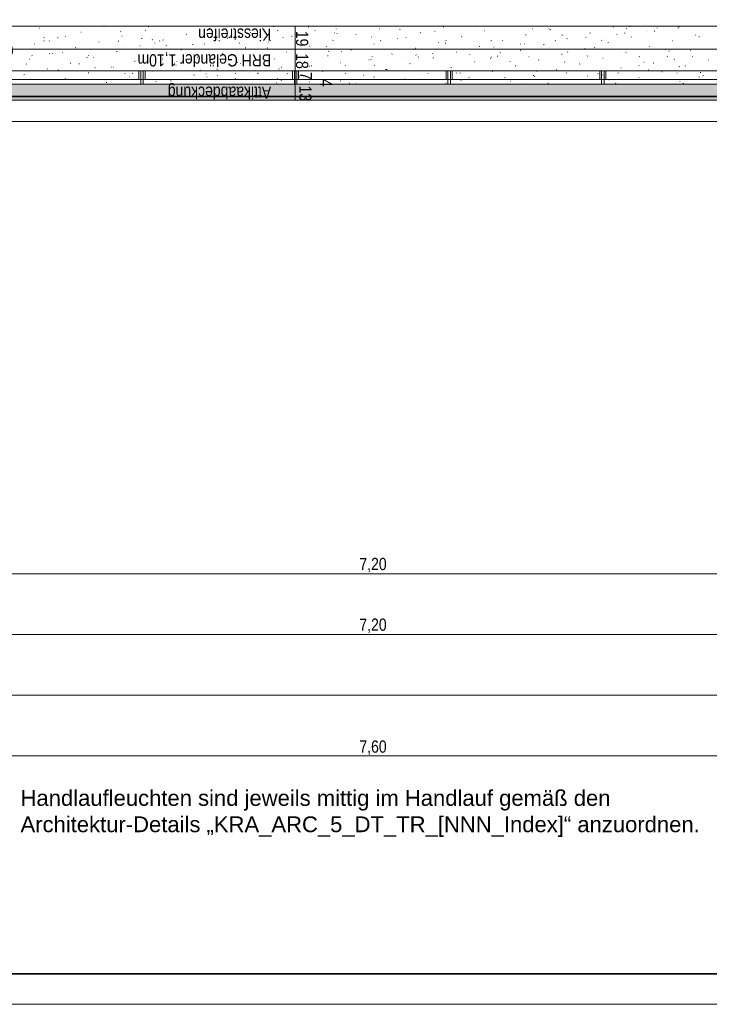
# Model space of a CAD drawing. Extents: x -743 to 300, y 62 to 1112.
# Tile 64 of 179: x -135 to -21, y 62 to 225. Entities that reach past the tile are written whole.
import ezdxf
from ezdxf.lldxf.tags import DXFTag

# ---------------------------------------------------------------- set-up
doc = ezdxf.new("R2010")
doc.units = 0
doc.layers.get('0').update_dxf_attribs({"lineweight": 13})
for name, color, linetype, lineweight, true_color in [('00_E_ST_Handlaufleuchte_Bem', 7, 'Continuous', 5, 0x7d7d00), ('30 -33 Aussenwände- 7 Fassade_ Elemente', 7, 'Continuous', 9, 0x00aacc), ('30 -36 Dächer- 1 Konstruktion', 7, 'Continuous', 35, 0x6666cc), ('30 -36 Dächer- 3 Dachbeläge', 7, 'Continuous', 15, 0x9999ff), ('30 -36 Dächer- 3 Dachbeläge Gründach', 9, 'Continuous', 9, 0x808080), ('30 -36 Dächer- 4 Dachbekleidungen', 7, 'Continuous', 9, 0xccccff), ('70 -72 Beschriftung- 1 Beschriftung allgemein', 7, 'Continuous', 9, 0xff6633), ('70 -76 Bemaßung- 2 Allgemein', 9, 'Continuous', 5, 0x808080)]:
    doc.layers.add(name, color=color, linetype=linetype, lineweight=lineweight, true_color=true_color)
doc.layers.add('70 -71 Achsen- 1 Gebäudeachsen', color=7, linetype='STRICHPUNKT2-A06CPV7LL0', lineweight=18)
doc.layers.add('iwb_Plankopf Rahmen', color=7, linetype='Continuous', lineweight=35)
doc.styles.get("Standard").update_dxf_attribs({"font": 'ARIALN.TTF'})
tags = doc.linetypes.add('STRICHPUNKT2-A06CPV7LL0', pattern=[12.7, 6.35, -3.175, 0, -3.175]).pattern_tags.tags
tags[10:11] = [DXFTag(74, 4), DXFTag(75, 0), DXFTag(340, '0'), DXFTag(46, 0.0), DXFTag(50, 0.0), DXFTag(44, 0.0), DXFTag(45, 0.0)]
tags[8:9] = [DXFTag(74, 4), DXFTag(75, 0), DXFTag(340, '0'), DXFTag(46, 0.0), DXFTag(50, 0.0), DXFTag(44, 0.0), DXFTag(45, 0.0)]
tags[6:7] = [DXFTag(74, 4), DXFTag(75, 0), DXFTag(340, '0'), DXFTag(46, 0.0), DXFTag(50, 0.0), DXFTag(44, 0.0), DXFTag(45, 0.0)]
tags[4:5] = [DXFTag(74, 4), DXFTag(75, 0), DXFTag(340, '0'), DXFTag(46, 0.0), DXFTag(50, 0.0), DXFTag(44, 0.0), DXFTag(45, 0.0)]

# ---------------------------------------------------------------- blocks, each defined once
blk = doc.blocks.new('Referenz-A06CPV7ML0')
at = {"layer": '30 -33 Aussenwände- 7 Fassade_ Elemente', "color": 0, "linetype": 'Continuous', "ltscale": 0.13}
for p, q in [((76.46, 212.11), (-616.65, 212.11)), ((-151.45, 212.11), (-2.25, 212.11)), ((-151.45, 211.51), (-2.25, 211.51)), ((-2.25, 207.97), (-151.45, 207.97)), ((-2.25, 207.97), (-151.45, 207.97))]:
    blk.add_line(p, q, dxfattribs=at)
at = {"layer": '30 -36 Dächer- 1 Konstruktion', "color": 0, "linetype": 'Continuous', "ltscale": 0.35}
blk.add_line((-616.65, 212.11), (76.46, 212.11), dxfattribs=at)
at = {"layer": '30 -36 Dächer- 1 Konstruktion', "color": 0, "lineweight": 25}
for p, q in [((76.46, 212.11), (-616.65, 212.11)), ((-616.65, 212.11), (76.46, 212.11)), ((-616.65, 212.11), (76.46, 212.11)), ((76.46, 212.11), (-616.65, 212.11))]:
    blk.add_line(p, q, dxfattribs=at)
at = {"layer": '30 -36 Dächer- 1 Konstruktion', "color": 0, "lineweight": 5}
for p, q in [((76.46, 212.11), (-616.65, 212.11)), ((-616.65, 212.11), (76.46, 212.11)), ((-616.65, 212.11), (76.46, 212.11)), ((76.46, 212.11), (-616.65, 212.11))]:
    blk.add_line(p, q, dxfattribs=at)
at = {"layer": '30 -36 Dächer- 1 Konstruktion', "color": 0, "lineweight": -2}
for p, q in [((76.46, 212.11), (-616.65, 212.11)), ((-616.65, 212.11), (76.46, 212.11)), ((-616.65, 212.11), (76.46, 212.11)), ((76.46, 212.11), (-616.65, 212.11))]:
    blk.add_line(p, q, dxfattribs=at)
at = {"layer": '30 -36 Dächer- 1 Konstruktion', "color": 0}
blk.add_line((-616.65, 212.11), (76.46, 212.11), dxfattribs=at)
at = {"layer": '30 -36 Dächer- 3 Dachbeläge', "color": 0, "lineweight": 9}
for p, q in [((-593.85, 223.71), (76.46, 223.71)), ((-131.74, 223.34), (-131.67, 223.36)), ((-124.96, 222.69), (-124.88, 222.71)), ((-121.14, 223.64), (-121.06, 223.66)), ((-118.41, 222.8), (-118.33, 222.78)), ((-114.35, 222.99), (-114.28, 223.01)), ((-113.8, 223.62), (-113.73, 223.59)), ((-103.75, 223.3), (-103.67, 223.31)), ((-101.54, 223.04), (-101.46, 223.01)), ((-97.52, 222.46), (-97.55, 222.49)), ((-96.96, 222.65), (-96.89, 222.67)), ((-94.96, 223.36), (-94.92, 223.36)), ((-93.14, 223.6), (-93.07, 223.62)), ((-92.46, 222.98), (-92.48, 223.01)), ((-89.27, 222.47), (-89.2, 222.44)), ((-87.39, 223.5), (-87.42, 223.52)), ((-86.36, 222.95), (-86.28, 222.97)), ((-83.14, 222.58), (-83.11, 222.58)), ((-82.83, 223.23), (-82.82, 223.2)), ((-82.66, 222.41), (-82.66, 222.48)), ((-75.75, 223.25), (-75.68, 223.27)), ((-72.37, 223.18), (-72.29, 223.16)), ((-68.97, 222.6), (-68.89, 222.62)), ((-66.54, 222.8), (-66.55, 222.87)), ((-65.15, 223.56), (-65.07, 223.58)), ((-59.78, 223.69), (-59.71, 223.66)), ((-58.36, 222.91), (-58.29, 222.93)), ((-50.43, 223.19), (-50.43, 223.26)), ((-47.76, 223.21), (-47.68, 223.23)), ((-47.52, 223.12), (-47.44, 223.09)), ((-40.97, 222.56), (-40.9, 222.58)), ((-37.15, 223.51), (-37.08, 223.53)), ((-35.25, 222.54), (-35.18, 222.52)), ((-34.93, 223.31), (-35, 223.27)), ((-34.31, 223.59), (-34.32, 223.66)), ((-31.47, 222.84), (-31.5, 222.87)), ((-30.37, 222.86), (-30.29, 222.88)), ((-29.87, 223.39), (-29.86, 223.36)), ((-26.41, 223.36), (-26.44, 223.39)), ((-26.33, 223.57), (-26.26, 223.54)), ((-132.6, 220.78), (-132.52, 220.8)), ((-131.03, 221.82), (-130.95, 221.79)), ((-131, 221.23), (-131.01, 221.3)), ((-130.1, 221.26), (-130.16, 221.21)), ((-128.78, 221.74), (-128.7, 221.76)), ((-127.46, 222), (-127.52, 221.96)), ((-121.99, 221.09), (-121.92, 221.11)), ((-118.76, 221.24), (-118.69, 221.21)), ((-118.17, 222.04), (-118.1, 222.06)), ((-114.89, 221.62), (-114.89, 221.69)), ((-113.11, 221.47), (-113.17, 221.42)), ((-112.72, 220.9), (-112.74, 220.93)), ((-111.88, 221.28), (-111.94, 221.23)), ((-111.39, 221.39), (-111.31, 221.41)), ((-107.65, 221.42), (-107.68, 221.45)), ((-107.57, 222.34), (-107.49, 222.36)), ((-104.6, 220.74), (-104.53, 220.76)), ((-102.59, 221.94), (-102.61, 221.97)), ((-100.78, 221.69), (-100.71, 221.71)), ((-98.77, 220.93), (-98.83, 220.89)), ((-98.77, 222.02), (-98.78, 222.09)), ((-94, 221.05), (-93.92, 221.06)), ((-93.67, 221.3), (-93.72, 221.25)), ((-91.62, 221.84), (-91.55, 221.82)), ((-90.18, 222), (-90.1, 222.02)), ((-83.39, 221.35), (-83.32, 221.37)), ((-79.57, 222.3), (-79.5, 222.32)), ((-77.01, 221.89), (-76.94, 221.86)), ((-75.45, 221.32), (-75.51, 221.27)), ((-72.79, 221.65), (-72.71, 221.67)), ((-71.33, 221.8), (-71.3, 221.8)), ((-66, 221), (-65.93, 221.02)), ((-64.84, 220.88), (-64.76, 220.86)), ((-64.74, 221.32), (-64.67, 221.29)), ((-62.18, 221.95), (-62.11, 221.97)), ((-59.52, 221.02), (-59.49, 221.02)), ((-57.23, 221.34), (-57.29, 221.29)), ((-55.4, 221.31), (-55.32, 221.32)), ((-51.73, 220.76), (-51.76, 220.79)), ((-51.58, 222.26), (-51.5, 222.28)), ((-46.67, 221.28), (-46.69, 221.31)), ((-45.59, 222.22), (-45.51, 222.2)), ((-44.79, 221.61), (-44.72, 221.63)), ((-41.6, 221.8), (-41.63, 221.83)), ((-39.01, 221.36), (-39.07, 221.31)), ((-38.01, 220.96), (-37.93, 220.98)), ((-36.54, 222.32), (-36.56, 222.35)), ((-34.19, 221.91), (-34.11, 221.93)), ((-27.4, 221.26), (-27.33, 221.28)), ((-23.58, 222.22), (-23.51, 222.23)), ((-22.99, 221.97), (-22.92, 221.94)), ((-130.13, 219.16), (-130.05, 219.13)), ((-129.63, 219.18), (-129.56, 219.2)), ((-127.91, 219.34), (-127.94, 219.37)), ((-125.81, 220.14), (-125.74, 220.15)), ((-122.85, 219.86), (-122.87, 219.89)), ((-119.03, 219.49), (-118.95, 219.51)), ((-117.78, 220.38), (-117.81, 220.41)), ((-115.21, 220.44), (-115.13, 220.46)), ((-110.88, 220.5), (-110.8, 220.47)), ((-108.42, 219.79), (-108.35, 219.81)), ((-106.5, 220.67), (-106.43, 220.64)), ((-101.64, 219.14), (-101.56, 219.16)), ((-97.82, 220.09), (-97.74, 220.11)), ((-94.23, 220.09), (-94.16, 220.06)), ((-91.03, 219.44), (-90.96, 219.46)), ((-87.21, 220.4), (-87.14, 220.41)), ((-84.42, 220.4), (-84.48, 220.35)), ((-84.09, 219.54), (-84.02, 219.51)), ((-81.97, 219.52), (-81.9, 219.49)), ((-80.43, 219.75), (-80.35, 219.77)), ((-76.61, 220.7), (-76.53, 220.72)), ((-70.07, 219.86), (-70.14, 219.82)), ((-69.82, 220.05), (-69.75, 220.07)), ((-66.93, 219.2), (-66.95, 219.23)), ((-63.04, 219.4), (-62.96, 219.42)), ((-61.86, 219.72), (-61.89, 219.75)), ((-59.22, 220.35), (-59.14, 220.37)), ((-56.8, 220.24), (-56.82, 220.27)), ((-55.73, 219.33), (-55.79, 219.28)), ((-52.48, 220.74), (-52.41, 220.71)), ((-52.43, 219.7), (-52.36, 219.72)), ((-48.61, 220.66), (-48.54, 220.68)), ((-47.71, 220.24), (-47.68, 220.24)), ((-44.64, 219.41), (-44.65, 219.48)), ((-41.83, 220.01), (-41.75, 220.03)), ((-40.22, 220.17), (-40.14, 220.14)), ((-38.06, 219.92), (-37.98, 219.9)), ((-35.9, 219.46), (-35.87, 219.46)), ((-35.04, 219.36), (-34.97, 219.38)), ((-31.22, 220.31), (-31.15, 220.33)), ((-28.53, 219.8), (-28.53, 219.87)), ((-27.95, 219.6), (-27.88, 219.57)), ((-24.44, 219.66), (-24.36, 219.68)), ((-133.45, 218.23), (-133.38, 218.25)), ((-132.98, 218.82), (-133, 218.85)), ((-126.67, 217.58), (-126.59, 217.6)), ((-125.22, 217.45), (-125.23, 217.52)), ((-123.87, 218.59), (-123.93, 218.53)), ((-123.73, 218.87), (-123.65, 218.84)), ((-122.85, 218.53), (-122.77, 218.55)), ((-116.06, 217.88), (-115.99, 217.9)), ((-112.24, 218.84), (-112.17, 218.86)), ((-111.46, 218.29), (-111.39, 218.26)), ((-109.1, 217.84), (-109.11, 217.91)), ((-107.1, 217.68), (-107.09, 217.65)), ((-105.65, 218.61), (-105.71, 218.55)), ((-105.46, 218.19), (-105.38, 218.21)), ((-103.35, 218.2), (-103.27, 218.17)), ((-99.2, 217.72), (-99.12, 217.69)), ((-98.67, 217.54), (-98.6, 217.56)), ((-94.85, 218.49), (-94.78, 218.51)), ((-92.99, 218.23), (-93, 218.3)), ((-88.07, 217.84), (-87.99, 217.86)), ((-87.44, 218.63), (-87.49, 218.57)), ((-84.25, 218.79), (-84.17, 218.81)), ((-82.12, 217.64), (-82.15, 217.67)), ((-77.46, 218.15), (-77.39, 218.16)), ((-77.06, 218.16), (-77.08, 218.19)), ((-76.87, 218.62), (-76.88, 218.69)), ((-73.64, 219.1), (-73.57, 219.12)), ((-71.99, 218.68), (-72.02, 218.71)), ((-70.68, 217.5), (-70.6, 217.52)), ((-69.71, 218.94), (-69.63, 218.91)), ((-69.22, 218.65), (-69.28, 218.59)), ((-66.86, 218.45), (-66.78, 218.47)), ((-60.76, 219.02), (-60.77, 219.09)), ((-60.07, 217.8), (-60, 217.82)), ((-57.44, 218.37), (-57.37, 218.34)), ((-57.31, 218.58), (-57.23, 218.56)), ((-56.25, 218.75), (-56.18, 218.77)), ((-54.14, 217.84), (-54.13, 217.8)), ((-51, 218.66), (-51.06, 218.61)), ((-49.47, 218.1), (-49.39, 218.12)), ((-45.65, 219.06), (-45.57, 219.07)), ((-45.18, 217.79), (-45.11, 217.77)), ((-41.38, 218.79), (-41.45, 218.75)), ((-38.86, 218.41), (-38.79, 218.42)), ((-32.78, 218.68), (-32.84, 218.63)), ((-32.08, 217.76), (-32, 217.78)), ((-30.53, 217.62), (-30.45, 217.6)), ((-28.26, 218.71), (-28.18, 218.73)), ((-27.04, 218.26), (-27.1, 218.22)), ((-24.09, 218.68), (-24.05, 218.68)), ((-21.47, 218.06), (-21.4, 218.08)), ((-133.91, 217.49), (-133.97, 217.44)), ((-130.49, 216.63), (-130.41, 216.65)), ((-128.69, 216.49), (-128.62, 216.46)), ((-127.92, 217.38), (-127.89, 217.38)), ((-123.7, 215.98), (-123.63, 216)), ((-122.6, 216.85), (-122.52, 216.83)), ((-119.88, 216.93), (-119.81, 216.95)), ((-119.56, 216.95), (-119.62, 216.91)), ((-117.64, 215.91), (-117.7, 215.86)), ((-116.42, 215.92), (-116.35, 215.89)), ((-116.11, 216.61), (-116.07, 216.6)), ((-113.1, 216.28), (-113.02, 216.3)), ((-109.28, 217.24), (-109.2, 217.25)), ((-105.22, 216.42), (-105.28, 216.37)), ((-102.49, 216.59), (-102.42, 216.61)), ((-99.42, 215.93), (-99.48, 215.88)), ((-97.32, 216.09), (-97.34, 216.11)), ((-95.82, 215.89), (-95.74, 215.87)), ((-95.71, 215.94), (-95.63, 215.96)), ((-92.25, 216.61), (-92.28, 216.63)), ((-91.89, 216.89), (-91.81, 216.91)), ((-87.19, 217.12), (-87.21, 217.15)), ((-86.93, 217.14), (-86.86, 217.11)), ((-85.1, 216.24), (-85.03, 216.26)), ((-81.28, 217.19), (-81.21, 217.21)), ((-81.21, 215.95), (-81.26, 215.9)), ((-76.56, 217.24), (-76.49, 217.21)), ((-74.67, 216.57), (-74.6, 216.54)), ((-74.5, 216.54), (-74.42, 216.56)), ((-67.71, 215.89), (-67.64, 215.91)), ((-63.89, 216.85), (-63.82, 216.87)), ((-62.99, 215.97), (-63.05, 215.92)), ((-62.41, 215.99), (-62.33, 215.96)), ((-57.11, 216.2), (-57.03, 216.22)), ((-53.29, 217.15), (-53.21, 217.17)), ((-49.78, 216.28), (-49.7, 216.25)), ((-46.5, 216.5), (-46.43, 216.52)), ((-44.77, 215.99), (-44.83, 215.94)), ((-42.68, 217.45), (-42.61, 217.47)), ((-36.33, 215.95), (-36.36, 215.98)), ((-35.9, 216.8), (-35.82, 216.82)), ((-32.92, 217.22), (-32.84, 217.19)), ((-31.27, 216.47), (-31.3, 216.5)), ((-29.11, 216.16), (-29.04, 216.17)), ((-26.56, 216.01), (-26.61, 215.95)), ((-26.2, 216.99), (-26.23, 217.02)), ((-25.29, 217.11), (-25.22, 217.13)), ((-22.74, 216.02), (-22.75, 216.09)), ((-134.31, 215.68), (-134.23, 215.7)), ((-127.52, 215.03), (-127.45, 215.05)), ((-120.74, 214.38), (-120.66, 214.4)), ((-116.92, 215.33), (-116.84, 215.35)), ((-115.07, 214.55), (-114.99, 214.53)), ((-112.51, 214.53), (-112.54, 214.56)), ((-110.13, 214.68), (-110.06, 214.7)), ((-107.45, 215.05), (-107.47, 215.08)), ((-106.31, 215.63), (-106.24, 215.65)), ((-104.3, 215.83), (-104.26, 215.82)), ((-104.16, 215.34), (-104.09, 215.31)), ((-102.38, 215.57), (-102.41, 215.6)), ((-99.53, 214.98), (-99.45, 215)), ((-92.74, 214.34), (-92.67, 214.35)), ((-92.49, 215.05), (-92.45, 215.04)), ((-91.9, 214.77), (-91.82, 214.74)), ((-90.87, 215.88), (-90.93, 215.84)), ((-88.92, 215.29), (-88.85, 215.31)), ((-87.2, 214.45), (-87.21, 214.52)), ((-82.14, 214.64), (-82.06, 214.66)), ((-80.68, 214.27), (-80.64, 214.27)), ((-78.32, 215.59), (-78.24, 215.61)), ((-76.52, 215.35), (-76.59, 215.3)), ((-71.53, 214.94), (-71.46, 214.96)), ((-71.09, 214.84), (-71.1, 214.91)), ((-69.03, 214.93), (-68.96, 214.91)), ((-64.75, 214.29), (-64.67, 214.31)), ((-62.18, 214.81), (-62.24, 214.77)), ((-60.93, 215.25), (-60.85, 215.26)), ((-54.97, 215.23), (-54.98, 215.3)), ((-54.14, 214.6), (-54.07, 214.62)), ((-51.53, 214.39), (-51.56, 214.42)), ((-50.32, 215.55), (-50.25, 215.57)), ((-50.14, 215.42), (-50.07, 215.39)), ((-47.83, 214.28), (-47.9, 214.23)), ((-46.46, 214.91), (-46.49, 214.94)), ((-43.54, 214.9), (-43.46, 214.92)), ((-41.4, 215.43), (-41.43, 215.46)), ((-39.72, 215.85), (-39.64, 215.87)), ((-38.86, 215.62), (-38.87, 215.69)), ((-37.88, 214.85), (-37.81, 214.82)), ((-36.75, 214.25), (-36.68, 214.27)), ((-32.93, 215.2), (-32.86, 215.22)), ((-26.15, 214.55), (-26.07, 214.57)), ((-25.62, 214.27), (-25.54, 214.24)), ((-23, 215.32), (-22.92, 215.29)), ((-22.33, 215.51), (-22.25, 215.53)), ((76.46, 214.11), (-614.65, 214.11)), ((-133.65, 214.12), (-133.64, 214.11)), ((-103.33, 214.11), (-103.33, 214.13)), ((-79.63, 214.19), (-79.56, 214.16))]:
    blk.add_line(p, q, dxfattribs=at)
at = {"layer": '30 -36 Dächer- 3 Dachbeläge', "color": 0, "linetype": 'Continuous', "ltscale": 0.15}
for p, q in [((76.46, 214.11), (-614.65, 214.11)), ((-617.25, 211.51), (76.46, 211.51))]:
    blk.add_line(p, q, dxfattribs=at)
at = {"layer": '30 -36 Dächer- 3 Dachbeläge', "color": 0, "lineweight": 0}
for points in [[(-614.65, 211.51), (-614.65, 214.11), (76.46, 212.65)], [(76.46, 212.65), (-614.65, 214.11), (76.46, 214.11)], [(-614.65, 211.51), (76.46, 212.65), (76.46, 211.51)]]:
    blk.add_solid(points, dxfattribs=at)
at = {"layer": '30 -36 Dächer- 3 Dachbeläge Gründach', "color": 0, "linetype": 'Continuous', "ltscale": 0.13}
blk.add_line((-593.85, 223.71), (76.46, 223.71), dxfattribs=at)
at = {"layer": '30 -36 Dächer- 4 Dachbekleidungen', "color": 0, "linetype": 'Continuous', "ltscale": 0.13}
for p, q in [((76.46, 216.31), (-613.85, 216.31)), ((-115.35, 214.91), (-115.35, 216.31)), ((-115.35, 216.31), (-115.05, 216.31)), ((-115.05, 214.91), (-115.05, 216.31)), ((-115.05, 216.31), (-114.65, 216.31)), ((-114.65, 216.31), (-114.65, 214.91)), ((-114.35, 216.31), (-114.65, 216.31)), ((-114.35, 214.91), (-114.35, 216.31)), ((-90.02, 214.91), (-90.02, 216.31)), ((-90.02, 216.31), (-89.72, 216.31)), ((-89.72, 214.91), (-89.72, 216.31)), ((-89.72, 216.31), (-89.32, 216.31)), ((-89.32, 216.31), (-89.32, 214.91)), ((-89.02, 216.31), (-89.32, 216.31)), ((-89.02, 214.91), (-89.02, 216.31)), ((-64.69, 214.91), (-64.69, 216.31)), ((-64.69, 216.31), (-64.39, 216.31)), ((-64.39, 214.91), (-64.39, 216.31)), ((-64.39, 216.31), (-63.99, 216.31)), ((-63.99, 216.31), (-63.99, 214.91)), ((-63.69, 216.31), (-63.99, 216.31)), ((-63.69, 214.91), (-63.69, 216.31)), ((-39.35, 214.91), (-39.35, 216.31)), ((-39.35, 216.31), (-39.05, 216.31)), ((-39.05, 214.91), (-39.05, 216.31)), ((-39.05, 216.31), (-38.65, 216.31)), ((-38.65, 216.31), (-38.65, 214.91)), ((-38.35, 216.31), (-38.65, 216.31)), ((-38.35, 214.91), (-38.35, 216.31)), ((-613.85, 214.91), (76.46, 214.91)), ((-114.65, 214.91), (-115.05, 214.91)), ((-115.05, 214.91), (-115.05, 214.11)), ((-114.65, 214.11), (-114.65, 214.91)), ((-89.32, 214.91), (-89.72, 214.91)), ((-89.72, 214.91), (-89.72, 214.11)), ((-89.32, 214.11), (-89.32, 214.91)), ((-63.99, 214.91), (-64.39, 214.91)), ((-64.39, 214.91), (-64.39, 214.11)), ((-63.99, 214.11), (-63.99, 214.91)), ((-38.65, 214.91), (-39.05, 214.91)), ((-39.05, 214.91), (-39.05, 214.11)), ((-38.65, 214.11), (-38.65, 214.91)), ((-115.05, 214.11), (-114.65, 214.11)), ((-89.72, 214.11), (-89.32, 214.11)), ((-64.39, 214.11), (-63.99, 214.11)), ((-39.05, 214.11), (-38.65, 214.11))]:
    blk.add_line(p, q, dxfattribs=at)
at = {"layer": '70 -71 Achsen- 1 Gebäudeachsen', "color": 0, "linetype": 'STRICHPUNKT2-A06CPV7LL0', "ltscale": 0.18}
blk.add_line((-682.49, 219.91), (76.46, 219.91), dxfattribs=at)
at = {"layer": '70 -76 Bemaßung- 2 Allgemein', "color": 0, "linetype": 'Continuous', "ltscale": 0.13}
for p, q in [((-89.54, 223.71), (-89.6, 223.71)), ((-89.59, 223.72), (-89.57, 223.7)), ((-89.58, 223.72), (-89.58, 223.69)), ((-89.58, 223.69), (-89.58, 219.93)), ((-89.62, 219.91), (-89.56, 219.91)), ((-89.62, 219.91), (-89.56, 219.91)), ((-89.59, 219.92), (-89.57, 219.9)), ((-89.57, 219.9), (-89.59, 219.92)), ((-89.58, 219.9), (-89.58, 219.93)), ((-89.58, 219.92), (-89.58, 219.89)), ((-89.58, 219.89), (-89.58, 216.33)), ((-89.54, 216.31), (-89.6, 216.31)), ((-89.54, 216.31), (-89.6, 216.31)), ((-89.59, 216.32), (-89.57, 216.3)), ((-89.57, 216.3), (-89.59, 216.32)), ((-89.58, 216.3), (-89.58, 216.33)), ((-89.58, 216.32), (-89.58, 216.29)), ((-89.58, 216.29), (-89.58, 214.93)), ((-89.54, 214.91), (-89.6, 214.91)), ((-89.54, 214.91), (-89.6, 214.91)), ((-89.59, 214.92), (-89.57, 214.9)), ((-89.57, 214.9), (-89.59, 214.92)), ((-89.58, 214.9), (-89.58, 214.93)), ((-89.58, 214.92), (-89.58, 214.89)), ((-89.58, 214.89), (-89.58, 214.13)), ((-89.54, 214.11), (-89.6, 214.11)), ((-89.54, 214.11), (-89.6, 214.11)), ((-89.59, 214.12), (-89.57, 214.1)), ((-89.57, 214.1), (-89.59, 214.12)), ((-89.58, 214.1), (-89.58, 214.13)), ((-89.58, 214.12), (-89.58, 214.09)), ((-89.58, 214.09), (-89.58, 211.53)), ((-89.54, 211.51), (-89.6, 211.51)), ((-89.57, 211.5), (-89.59, 211.52)), ((-89.58, 211.5), (-89.58, 211.53)), ((-5.91, 133.41), (-147.79, 133.41)), ((-5.91, 123.41), (-147.79, 123.41)), ((76.46, 113.41), (-595.85, 113.41)), ((-1.91, 103.41), (-151.79, 103.41))]:
    blk.add_line(p, q, dxfattribs=at)
at = {"layer": '70 -72 Beschriftung- 1 Beschriftung allgemein', "color": 0, "linetype": 'Continuous', "ltscale": 0.13, "char_height": 2.0138, "attachment_point": 1, "rotation": 180}
for s, insert in [('{\\fArial Narrow;Kiesstreifen}', (-93.54, 221.29)), ('{\\fArial Narrow;BRH Geländer 1,10m}', (-93.54, 217.05)), ('{\\fArial Narrow;Attikaabdeckung}', (-93.54, 211.71))]:
    blk.add_mtext(s, dxfattribs=dict(at, insert=insert))
at = {"layer": '70 -72 Beschriftung- 1 Beschriftung allgemein', "color": 0, "linetype": 'Continuous', "ltscale": 0.13, "insert": (-150.41, 220.53), "char_height": 1.7621, "attachment_point": 1}
blk.add_mtext('{\\fArial Narrow;Notablauf DN70}', dxfattribs=at)
at = {"layer": '70 -76 Bemaßung- 2 Allgemein', "color": 0, "linetype": 'Continuous', "ltscale": 0.13, "char_height": 2.0138, "attachment_point": 1, "rotation": 270}
for s, insert in [('{\\fArial Narrow;19}', (-87.43, 222.92)), ('{\\fArial Narrow;18}', (-87.43, 219.22)), ('{\\fArial Narrow;7}', (-86.81, 216.13)), ('{\\fArial Narrow;4}', (-83.47, 214.98)), ('{\\fArial Narrow;13}', (-86.89, 213.9))]:
    blk.add_mtext(s, dxfattribs=dict(at, insert=insert))
at = {"layer": '70 -76 Bemaßung- 2 Allgemein', "color": 0, "linetype": 'Continuous', "ltscale": 0.13, "char_height": 2.0138, "attachment_point": 1}
for s, insert in [('{\\fArial Narrow;7,20}', (-78.99, 136.03)), ('{\\fArial Narrow;7,20}', (-78.99, 126.03)), ('{\\fArial Narrow;7,60}', (-78.99, 105.93))]:
    blk.add_mtext(s, dxfattribs=dict(at, insert=insert))

msp = doc.modelspace()

# ---------------------------------------------------------------- linework, layer by layer
at = {"layer": 'iwb_Plankopf Rahmen', "color": 8, "lineweight": 13, "ltscale": 0.13, "true_color": 0x808080}
msp.add_lwpolyline([(300.35, 62.43), (-719.65, 62.43), (-719.65, 1112.43), (300.35, 1112.43), (300.35, 62.43)], close=True, dxfattribs=at)
at = {"layer": 'iwb_Plankopf Rahmen', "ltscale": 0.35}
msp.add_lwpolyline([(-699.65, 67.43), (-699.65, 1107.43), (295.35, 1107.43), (295.35, 67.43), (-599.65, 67.43), (-699.65, 67.43)], close=True, dxfattribs=at)

# ---------------------------------------------------------------- block references
at = {"color": 8, "lineweight": 13, "ltscale": 0.13, "true_color": 0x808080}
msp.add_blockref('Referenz-A06CPV7ML0', (0, 0), dxfattribs=at)

# ---------------------------------------------------------------- texts
at = {"layer": '00_E_ST_Handlaufleuchte_Bem', "ltscale": 0.13, "char_height": 2.6, "attachment_point": 1}
for s, insert in [('{\\fArial;Handlaufleuchten sind jeweils mittig im Handlauf gemäß den }', (-134.88, 97.75)), ('{\\fArial;Architektur-Details „KRA_ARC_5_DT_TR_[NNN_Index]“ anzuordnen.}', (-134.88, 93.41))]:
    msp.add_mtext(s, dxfattribs=dict(at, insert=insert))

doc.saveas('drawing.dxf')
